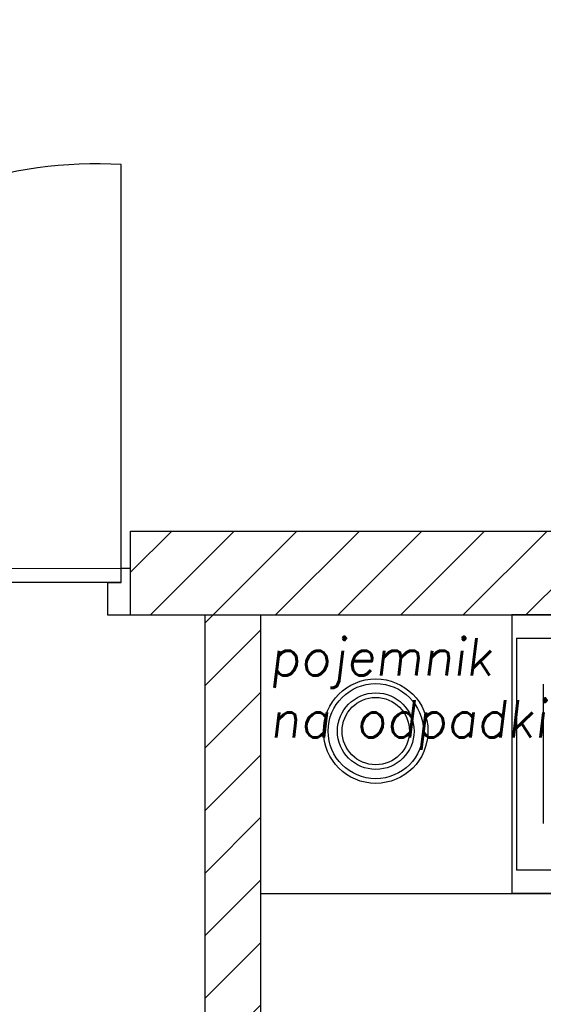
# Model space of a CAD drawing. Header units: millimetres. Extents: x -486876 to 553054, y -140324 to 834178.
# Tile 101 of 155: x -5132 to -4004, y 72804 to 74925. Entities that reach past the tile are written whole.
import ezdxf
from ezdxf.enums import TextEntityAlignment as Align

# ---------------------------------------------------------------- set-up
doc = ezdxf.new("R2010")
doc.units = ezdxf.units.MM
doc.linetypes.add('DASH2', pattern=[0.75, 0.5, -0.25])
doc.layers.add('_XREF', color=252, linetype='DASH2', lineweight=13)
doc.layers.add('XREF$0$ściana nośna', color=8, linetype='Continuous', lineweight=30)
for name, color, linetype in [('XREF$0$DRZWI', 8, 'Continuous'), ('XREF$0$MEBLE', 8, 'Continuous'), ('XREF$0$MEBLE_ŁAZIENKOWE_I_KUCHENNE', 8, 'Continuous'), ('XREF$0$nowe ściany', 8, 'Continuous'), ('XREF$0$WYMIARY', 9, 'Continuous'), ('XREF$0$WYPEŁNIENIA', 8, 'Continuous')]:
    doc.layers.add(name, color=color, linetype=linetype)
doc.styles.add('XREF$0$APLUS', font='arial.ttf', dxfattribs={"width": 0.6})
doc.styles.add('XREF$0$ROMANS', font='romans.shx')
pattern_1 = [(45, (-52999.899, 13162.694), (-6.7351921, 6.7351921), [])]

# ---------------------------------------------------------------- blocks, each defined once
blk = doc.blocks.new('XREF')
at = {"layer": 'XREF$0$WYPEŁNIENIA'}
h = blk.add_hatch(dxfattribs=at)
h.set_pattern_fill('ANSI31', color=256, scale=3)
h.set_pattern_definition(pattern_1)
h.paths.add_polyline_path([(2833.43, 10024.04), (2806.56, 10024.04), (2806.56, 10062.95), (2756.56, 10062.95), (2756.56, 10102.95), (2726.65, 10102.95), (2725.88, 10101.79), (2725.88, 10033.49), (2680.31, 10033.49), (2680.31, 10102.95), (2641.56, 10102.95), (2641.56, 10024.04), (2546.56, 10024.04), (2546.56, 9984.04), (2833.43, 9984.04)])
h.paths.add_polyline_path([(3067, 10024.04), (2833.43, 10024.04), (2833.43, 9984.04), (3067, 9984.04), (3067, 9994.04)])
h.paths.add_polyline_path([(2456.56, 10024.04), (2376.56, 10024.04), (2376.56, 10044.04), (2361.56, 10044.04), (2361.56, 10024.04), (2161.56, 10024.04), (2161.56, 10141.99), (2121.56, 10141.99), (2121.56, 9894.37), (1846.56, 9894.37), (1846.56, 9872.67), (1876.56, 9872.67), (2121.56, 9872.67), (2121.56, 9779.12), (2161.56, 9779.12), (2161.56, 9869.37), (2161.56, 9984.04), (2456.56, 9984.04)])
h.paths.add_polyline_path([(2376.56, 10304.91), (2361.56, 10304.91), (2361.56, 10144.04), (2371.64, 10144.04), (2376.56, 10144.04)])
h.paths.add_polyline_path([(2444.58, 10649.37), (2192.94, 10649.37), (2192.94, 10634.37), (2379.58, 10634.37), (2379.58, 10589.37), (2444.58, 10589.37)])
h.paths.add_polyline_path([(2161.56, 10634.37), (2192.94, 10634.37), (2192.94, 10649.37), (2161.56, 10649.37), (2161.56, 10704.67), (2121.56, 10704.67), (2121.56, 10581.7), (2161.56, 10581.7)])
h.paths.add_polyline_path([(2647.02, 10553.68), (2666.09, 10553.68), (2666.09, 10567.18), (2647.02, 10567.18)], flags=16)
h.paths.add_polyline_path([(2530.53, 10311.91), (2530.53, 10304.91), (2666.56, 10304.91), (2666.56, 10392.95), (2646.56, 10392.95), (2646.56, 10322.95), (2530.53, 10322.95)])
edge = h.paths.add_edge_path()
edge.add_line((2430.53, 10304.91), (2430.53, 10311.91))
edge.add_line((2430.53, 10311.91), (2433.03, 10311.91))
edge.add_line((2433.03, 10311.91), (2430.53, 10314.91))
edge.add_arc((2428.76, 10318.93), 4.39, 293.6835, 426.3165)
edge.add_line((2430.53, 10322.95), (2161.56, 10322.95))
edge.add_line((2161.56, 10322.95), (2161.56, 10418.77))
edge.add_line((2161.56, 10418.77), (2121.56, 10418.77))
edge.add_line((2121.56, 10418.77), (2121.56, 10304.91))
edge.add_line((2121.56, 10304.91), (2430.53, 10304.91))
h.paths.add_polyline_path([(2666.56, 10649.37), (2641.65, 10649.37), (2641.65, 10634.37), (2646.56, 10634.37), (2646.56, 10497.95), (2666.56, 10497.95)])
h = blk.add_hatch(dxfattribs=at)
h.set_pattern_fill('ANSI31', color=256, scale=3)
h.set_pattern_definition(pattern_1)
h.paths.add_polyline_path([(2558.56, 10304.91), (2546.56, 10304.91), (2546.56, 10206.27), (2556.56, 10206.27), (2558.56, 10206.27)])
h.paths.add_polyline_path([(2558.56, 10106.27), (2546.56, 10106.27), (2546.56, 10024.04), (2558.56, 10024.04)])
h.paths.add_polyline_path([(2161.56, 9779.12), (2121.56, 9779.12), (2121.56, 9694.37), (2161.56, 9694.37)])
h.paths.add_polyline_path([(2161.56, 9424.37), (2121.56, 9424.37), (2121.56, 9247.17), (1876.56, 9247.17), (1846.56, 9247.17), (1846.56, 9224.37), (2134.58, 9224.37), (2134.58, 9090.15), (2519.93, 9090.15), (2519.93, 9115.15), (2161.56, 9115.15)])
h.paths.add_polyline_path([(1876.56, 9441.47), (1846.56, 9441.47), (1846.56, 9404.47), (1876.56, 9404.47)])
h.paths.add_polyline_path([(1876.56, 9715.37), (1846.56, 9715.37), (1846.56, 9678.37), (1876.56, 9678.37)])
h.paths.add_polyline_path([(2699.1, 9115.15), (2648.93, 9115.15), (2648.93, 9090.15), (2699.1, 9090.15)])
h.paths.add_polyline_path([(2878.28, 9115.15), (2833.43, 9115.15), (2833.43, 9090.15), (2878.28, 9090.15)])
h.paths.add_polyline_path([(3386.56, 9321.43), (3541.76, 9319.38), (3541.76, 9339.38), (3386.56, 9341.43), (3386.56, 9472.15), (3361.56, 9472.15), (3361.56, 9115.15), (3007.28, 9115.15), (3007.28, 9090.15), (3386.56, 9090.15)])
h.paths.add_polyline_path([(3386.56, 9779.12), (3361.56, 9779.12), (3361.56, 9622.15), (3386.56, 9622.15)])
h.paths.add_polyline_path([(3386.56, 9871.31), (3361.56, 9871.31), (3361.56, 9779.12), (3386.56, 9779.12)])
h.paths.add_polyline_path([(3409.56, 10024.04), (3386.56, 10024.04), (3386.56, 10471.78), (3409.68, 10471.78), (3409.68, 10496.78), (3386.56, 10496.78), (3386.56, 10611.78), (3447.56, 10611.78), (3447.56, 10651.78), (3326.56, 10651.78), (3326.56, 10611.78), (3361.56, 10611.78), (3361.56, 10024.04), (3167, 10024.04), (3167, 9984.04), (3361.56, 9984.04), (3361.56, 9971.31), (3386.56, 9971.31), (3386.56, 9984.04), (3409.56, 9984.04)])
h.paths.add_polyline_path([(3221.56, 10651.78), (3201.56, 10651.78), (3201.56, 10666.78), (3176.56, 10666.78), (3176.56, 10322.95), (3201.56, 10322.95), (3201.56, 10611.78), (3221.56, 10611.78)])
h.paths.add_polyline_path([(2666.56, 10481.33), (2666.56, 10497.95), (2646.56, 10497.95), (2646.56, 10392.95), (2666.56, 10392.95)])
h.paths.add_polyline_path([(2833.43, 10649.37), (2666.56, 10649.37), (2666.56, 10637.37), (2833.43, 10637.37)])
h.paths.add_polyline_path([(2896.56, 10649.37), (2833.56, 10649.37), (2833.56, 10589.37), (2896.56, 10589.37)])
h.paths.add_polyline_path([(2896.56, 10649.37), (2884.56, 10649.37)])
h.paths.add_polyline_path([(3055.46, 10649.37), (2896.56, 10649.37), (2896.56, 10637.37), (3055.46, 10637.37)])
h.paths.add_polyline_path([(3033.87, 10637.37), (3021.87, 10637.37), (3021.87, 10496.71), (3033.87, 10496.71)])
h.paths.add_polyline_path([(3176.56, 10649.37), (3155.46, 10649.37), (3155.46, 10637.37), (3176.56, 10637.37)])
h.paths.add_polyline_path([(2806.56, 10316.91), (2666.56, 10316.91), (2666.56, 10304.91), (2794.56, 10304.91), (2794.56, 10223.94), (2806.56, 10223.94)])
at = {"layer": 'XREF$0$DRZWI'}
blk.add_line((2528.53, 10314.99), (2530.53, 10314.99), dxfattribs=at)
for points in [[(2525.53, 10311.91), (2528.53, 10311.91), (2528.53, 10401.91), (2528.53, 10401.91)], [(2528.53, 10311.91), (2433.03, 10311.91), (2433.03, 10314.91), (2433.03, 10314.91), (2530.53, 10314.99)], [(2525.53, 10311.91), (2525.53, 10304.91), (2530.53, 10304.91)]]:
    blk.add_lwpolyline(points, dxfattribs=at)
blk.add_arc((2523.09, 10311.97), 90.11, 86.5388, 178.128, dxfattribs=at)
at = {"layer": 'XREF$0$MEBLE', "ltscale": 1.2}
blk.add_line((2558.56, 10244.91), (2794.56, 10244.91), dxfattribs=at)
at = {"layer": 'XREF$0$MEBLE'}
for radius in [11.25, 10.25, 8.25, 7.25]:
    blk.add_circle((2583.32, 10279.87), radius, dxfattribs=at)
at = {"layer": 'XREF$0$MEBLE_ŁAZIENKOWE_I_KUCHENNE'}
for p, q in [((2612.62, 10304.91), (2612.62, 10244.91)), ((2712.62, 10304.91), (2612.62, 10304.91)), ((2613.62, 10299.91), (2711.62, 10299.91)), ((2613.62, 10299.91), (2613.62, 10249.91)), ((2619.4, 10289.97), (2619.4, 10259.97)), ((2711.62, 10249.91), (2613.62, 10249.91)), ((2712.62, 10244.91), (2612.62, 10244.91))]:
    blk.add_line(p, q, dxfattribs=at)
at = {"layer": 'XREF$0$nowe ściany'}
for p, q in [((2530.53, 10304.91), (2530.53, 10322.95)), ((2546.56, 10206.27), (2546.56, 10304.91)), ((2558.56, 10206.27), (2558.56, 10304.91))]:
    blk.add_line(p, q, dxfattribs=at)
at = {"layer": 'XREF$0$ściana nośna'}
for p, q in [((2530.53, 10322.95), (2646.56, 10322.95)), ((2530.53, 10304.91), (2666.56, 10304.91))]:
    blk.add_line(p, q, dxfattribs=at)
at = {"style": 'XREF$0$APLUS'}
blk.add_attdef('165', text='', height=12.94, rotation=90, dxfattribs=at).set_placement((5850.28, 4086.91), align=Align.TOP_CENTER)
blk.add_attdef('70', text='', height=12.94, rotation=90, dxfattribs=at).set_placement((5846.74, 4087.03), align=Align.BOTTOM_CENTER)
at = {"layer": 'XREF$0$DRZWI', "style": 'XREF$0$APLUS'}
for tag, height, p in [('90', 10.59, (3968.05, 17970.78)), ('90', 10.59, (4273.69, 17907.63)), ('90', 10.59, (4647.11, 17907.63)), ('90', 10.59, (4995.74, 17907.63)), ('90', 10.59, (5345.01, 17907.63)), ('90', 8.24, (3625.86, 17450.53)), ('90', 8.24, (4282.58, 17436.64)), ('90', 8.24, (4577.82, 17436.64)), ('90', 8.24, (5003.12, 17436.64)), ('90', 8.24, (5300.95, 17436.64)), ('90', 8.24, (5625.63, 17350.96)), ('110', 12.94, (3772.73, 10725.01)), ('100', 12.94, (3763.85, 10003.38)), ('90', 10.59, (3383.41, 9921.97)), ('83', 10.59, (4118.73, 4184.03))]:
    blk.add_attdef(tag, text='', height=height, dxfattribs=at).set_placement(p, align=Align.BOTTOM_CENTER)
for tag, height, p in [('200', 10.59, (3967.95, 17967.89)), ('200', 10.59, (4273.59, 17904.74)), ('200', 10.59, (4647.01, 17904.74)), ('200', 10.59, (4995.64, 17904.74)), ('200', 10.59, (5344.91, 17904.74)), ('200', 8.24, (3625.86, 17448.28)), ('200', 8.24, (4282.58, 17434.39)), ('200', 8.24, (4577.82, 17434.39)), ('200', 8.24, (5003.12, 17434.39)), ('200', 8.24, (5300.95, 17434.39)), ('200', 8.24, (5625.63, 17348.71)), ('210', 12.94, (3772.6, 10721.48)), ('200', 12.94, (3763.85, 9999.84)), ('200', 10.59, (3383.31, 9919.08)), ('178', 10.59, (4118.62, 4181.14))]:
    blk.add_attdef(tag, text='', height=height, dxfattribs=at).set_placement(p, align=Align.TOP_CENTER)
for tag, height, p in [('205', 10.59, (4204.92, 17787.31)), ('210', 10.59, (5722.65, 17787.31)), ('210', 12.94, (4602.86, 17776.83)), ('210', 12.94, (4951.5, 17776.83)), ('210', 12.94, (5300.98, 17776.83)), ('210', 12.94, (4044.07, 17776.19)), ('210', 12.94, (3579.16, 17557.04)), ('210', 12.94, (3935.88, 17557.04)), ('210', 12.94, (4219.13, 17557.04)), ('210', 12.94, (4633.7, 17557.04)), ('210', 12.94, (4958.43, 17557.04)), ('210', 12.94, (5356.84, 17557.04)), ('210', 12.94, (5615.9, 17557.04)), ('200', 11.76, (4716.1, 10187.15)), ('200', 11.76, (4936.97, 10128.95)), ('200', 11.76, (5363.02, 10117.1)), ('210', 13.53, (3475.75, 9987.9)), ('170', 11.76, (4209.38, 4035.73))]:
    blk.add_attdef(tag, text='', height=height, rotation=90, dxfattribs=at).set_placement(p, align=Align.TOP_CENTER)
for tag, height, p in [('100', 10.59, (5719.75, 17787.41)), ('96', 10.59, (4202.03, 17787.41)), ('100', 12.94, (4599.33, 17776.96)), ('100', 12.94, (4947.96, 17776.96)), ('100', 12.94, (5297.45, 17776.96)), ('100', 12.94, (4040.53, 17776.32)), ('100', 12.94, (3575.63, 17557.16)), ('100', 12.94, (3932.34, 17557.16)), ('100', 12.94, (4215.59, 17557.16)), ('100', 12.94, (4630.17, 17557.16)), ('100', 12.94, (4954.89, 17557.16)), ('100', 12.94, (5353.3, 17557.16)), ('100', 12.94, (5612.36, 17557.16)), ('90', 11.76, (4712.89, 10187.26)), ('90', 11.76, (4933.75, 10129.07)), ('90', 11.76, (5359.81, 10117.21)), ('120', 13.53, (3472.06, 9987.9)), ('90', 11.76, (4206.17, 4035.84))]:
    blk.add_attdef(tag, text='', height=height, rotation=90, dxfattribs=at).set_placement(p, align=Align.BOTTOM_CENTER)
at = {"layer": 'XREF$0$WYMIARY', "insert": (2560.5, 10299.86), "char_height": 8, "width": 174.6276, "attachment_point": 1, "style": 'XREF$0$ROMANS'}
blk.add_mtext('{\\Q7;pojemnik \\Pna odpadki}', dxfattribs=at)

msp = doc.modelspace()

# ---------------------------------------------------------------- block references
at = {"layer": '_XREF', "xscale": 10, "yscale": 10, "zscale": 10}
msp.add_blockref('XREF', (-30198.46986, -29406.42919), dxfattribs=at)

doc.saveas('drawing.dxf')
